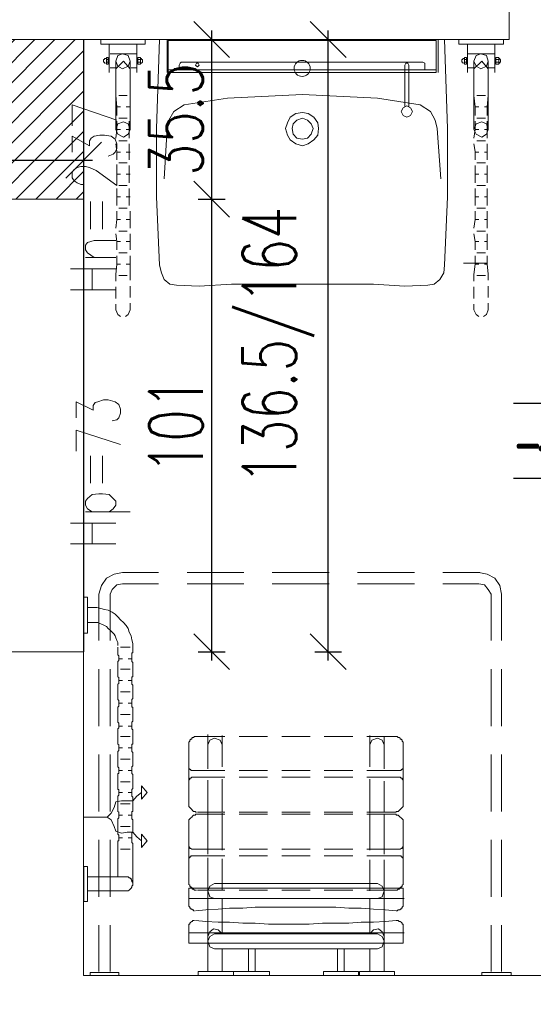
# Model space of a CAD drawing. Header units: millimetres. Extents: x -1096 to 3960, y -1899 to 666.
# Tile 28 of 75: x -14 to 100, y -258 to -38. Entities that reach past the tile are written whole.
import ezdxf

# ---------------------------------------------------------------- set-up
doc = ezdxf.new("R2010")
doc.units = ezdxf.units.MM
doc.layers.add('_pomoc', color=17, linetype='Continuous', plot=False)
for name, color, linetype in [('A-KOMENTWYM', 30, 'Continuous'), ('A-opis', 7, 'Continuous'), ('A-widok', 41, 'Continuous'), ('A-ściany', 140, 'Continuous'), ('C00-00-00', 7, 'Continuous')]:
    doc.layers.add(name, color=color, linetype=linetype)
doc.layers.add('C97-97-97', color=7, linetype='Continuous', true_color=0x979797)
doc.styles.add('Arch-Dim', font='romans.shx', dxfattribs={"width": 0.75})
doc.styles.add('TXT', font='romans.shx', dxfattribs={"width": 0.7})
doc.dimstyles.new('1-50', dxfattribs={"dimtxt": 12, "dimasz": 8, "dimexe": 3, "dimexo": 0, "dimgap": 2, "dimtad": 1, "dimrnd": 0.5, "dimzin": 12, "dimdsep": 46, "dimtxsty": 'TXT', "dimblk": 'OBLIQUE', "dimcen": 0.125, "dimdle": 2, "dimclrd": 256, "dimclre": 256, "dimclrt": 7, "dimazin": 0, "dimtfac": 1, "dimtix": 1, "dimtmove": 1, "dimatfit": 2, "dimfxl": 3, "dimfxlon": 1, "dimtvp": 10, "dimtolj": 1, "dimtzin": 0, "dimarcsym": 0})

# ---------------------------------------------------------------- blocks, each defined once
blk = doc.blocks.new('_Oblique')
at = {"color": 0, "linetype": 'ByBlock', "lineweight": -2}
blk.add_line((-0.5, -0.5), (0.5, 0.5), dxfattribs=at)
blk = doc.blocks.new('*D1498')
at = {"layer": 'A-KOMENTWYM', "lineweight": -2}
for p, q in [((28.62, -181), (28.62, -76)), ((25.62, -78), (31.62, -78)), ((25.62, -179), (31.62, -179))]:
    blk.add_line(p, q, dxfattribs=at)
at = {"layer": 'Defpoints', "color": 0}
for p in [(0, -78), (28.62, -78), (0, -179)]:
    blk.add_point(p, dxfattribs=at)
at = {"layer": 'A-KOMENTWYM', "lineweight": -2, "xscale": 8, "yscale": 8, "zscale": 8}
for p, rotation in [((28.62, -78), 90), ((28.62, -179), 270)]:
    blk.add_blockref('_Oblique', p, dxfattribs=dict(at, rotation=rotation))
at = {"layer": 'A-KOMENTWYM', "color": 7, "insert": (20.62, -128.5), "char_height": 12, "attachment_point": 5, "rotation": 90, "style": 'TXT'}
blk.add_mtext('\\A1;101', dxfattribs=at)
blk = doc.blocks.new('*D1499')
at = {"layer": 'A-KOMENTWYM', "lineweight": -2}
for p, q in [((28.62, -80), (28.62, -40.34)), ((25.62, -42.34), (31.62, -42.34)), ((25.62, -78), (31.62, -78))]:
    blk.add_line(p, q, dxfattribs=at)
at = {"layer": 'Defpoints', "color": 0}
for p in [(0, -42.34), (28.62, -42.34), (0, -78)]:
    blk.add_point(p, dxfattribs=at)
at = {"layer": 'A-KOMENTWYM', "lineweight": -2, "xscale": 8, "yscale": 8, "zscale": 8}
for p, rotation in [((28.62, -42.34), 90), ((28.62, -78), 270)]:
    blk.add_blockref('_Oblique', p, dxfattribs=dict(at, rotation=rotation))
at = {"layer": 'A-KOMENTWYM', "color": 7, "insert": (20.62, -60.17), "char_height": 12, "attachment_point": 5, "rotation": 90, "style": 'TXT'}
blk.add_mtext('\\A1;35.5', dxfattribs=at)
blk = doc.blocks.new('*D1500')
at = {"layer": 'A-KOMENTWYM', "lineweight": -2}
for p, q in [((54.62, -181), (54.62, -40.34)), ((51.62, -42.34), (57.62, -42.34)), ((51.62, -179), (57.62, -179))]:
    blk.add_line(p, q, dxfattribs=at)
at = {"layer": 'Defpoints', "color": 0}
for p in [(0, -42.34), (54.62, -42.34), (0, -179)]:
    blk.add_point(p, dxfattribs=at)
at = {"layer": 'A-KOMENTWYM', "lineweight": -2, "xscale": 8, "yscale": 8, "zscale": 8}
for p, rotation in [((54.62, -42.34), 90), ((54.62, -179), 270)]:
    blk.add_blockref('_Oblique', p, dxfattribs=dict(at, rotation=rotation))
at = {"layer": 'A-KOMENTWYM', "color": 7, "insert": (43.5, -110.67), "char_height": 12, "attachment_point": 5, "rotation": 90, "style": 'TXT'}
blk.add_mtext('\\A1;136.5/164', dxfattribs=at)
blk = doc.blocks.new('*D1510')
at = {"layer": 'A-KOMENTWYM', "lineweight": -2}
for p, q in [((-41, -66.26), (-41, -72.26)), ((0, -66.26), (0, -72.26)), ((-43, -69.26), (2, -69.26))]:
    blk.add_line(p, q, dxfattribs=at)
at = {"layer": 'Defpoints', "color": 0}
for p in [(-41, -42.34), (0, -42.34), (0, -69.26)]:
    blk.add_point(p, dxfattribs=at)
at = {"layer": 'A-KOMENTWYM', "lineweight": -2, "xscale": 8, "yscale": 8, "zscale": 8, "rotation": 180}
blk.add_blockref('_Oblique', (-41, -69.26), dxfattribs=at)
at = {"layer": 'A-KOMENTWYM', "lineweight": -2, "xscale": 8, "yscale": 8, "zscale": 8}
blk.add_blockref('_Oblique', (0, -69.26), dxfattribs=at)
at = {"layer": 'A-KOMENTWYM', "color": 7, "insert": (-20.5, -61.26), "char_height": 12, "attachment_point": 5, "style": 'TXT'}
blk.add_mtext('\\A1;41', dxfattribs=at)

msp = doc.modelspace()

# ---------------------------------------------------------------- hatches: boundary and pattern name
at = {"layer": 'A-ściany', "transparency": 33554687}
h = msp.add_hatch(dxfattribs=at)
h.set_pattern_fill('ANSI31', color=14)
h.paths.add_polyline_path([(-41, -42.336), (0, -42.336), (0, -78.003), (-40.999, -78.003)])

# ---------------------------------------------------------------- linework, layer by layer
at = {"layer": '_pomoc', "lineweight": 0}
for points in [[(7.423, -60.328), (-2.549, -56.943), (-2.549, -61.599)], [(-2.549, -67.527), (-2.549, -63.927), (1.275, -66.046), (1.275, -64.985), (1.687, -64.351), (2.325, -63.927), (3.599, -63.718), (4.649, -63.718), (6.149, -63.927), (7.011, -64.561), (7.423, -65.622), (7.423, -66.679), (7.011, -67.527), (6.561, -67.95), (5.511, -68.374)], [(-0.187, -74.725), (-0.637, -74.725), (-1.462, -74.301), (-2.1, -73.878), (-2.549, -73.24), (-2.549, -71.973), (-2.1, -71.336), (-1.462, -70.912), (-0.637, -70.702), (0.45, -70.702), (1.275, -70.912), (2.774, -71.55), (7.423, -74.935), (7.423, -70.279)], [(1.5, -84.672), (1.5, -78.534)], [(4.237, -84.672), (4.237, -78.534)], [(2.325, -91.023), (0.862, -89.966), (0.45, -89.328), (0.45, -88.271), (0.862, -87.637), (2.325, -87.214), (7.198, -87.214)], [(0.45, -91.023), (7.198, -91.023)], [(-2.962, -93.565), (7.198, -93.565)], [(1.912, -98.221), (1.912, -93.565)], [(-2.962, -98.221), (7.198, -98.221)], [(-1.687, -126.798), (-1.687, -123.198), (2.137, -125.103), (2.137, -124.046), (2.549, -123.412), (3.187, -123.198), (4.462, -122.775), (5.511, -122.775), (7.011, -123.198), (7.836, -123.832), (8.248, -124.893), (8.248, -125.737), (7.836, -126.798), (7.423, -127.221), (6.374, -127.431)], [(8.248, -132.725), (-1.687, -129.55), (-1.687, -134.206)], [(1.5, -141.401), (1.5, -135.263)], [(4.237, -141.401), (4.237, -135.263)], [(1.912, -147.752), (0.862, -147.118), (0.45, -146.271), (0.45, -145.424), (0.862, -144.79), (1.912, -143.943), (3.412, -143.733), (4.237, -143.733), (5.736, -143.943), (6.561, -144.79), (7.198, -145.424), (7.198, -146.271), (6.561, -147.118), (5.736, -147.752)], [(0.45, -147.752), (10.385, -147.752)], [(-2.962, -150.294), (7.198, -150.294)], [(1.912, -154.95), (1.912, -150.294)], [(-2.962, -154.95), (7.198, -154.95)]]:
    msp.add_lwpolyline(points, dxfattribs=at)
at = {"layer": 'A-widok'}
msp.add_line((0, -42.336), (0, -179), dxfattribs=at)
at = {"layer": 'A-ściany', "lineweight": 0}
for points in [[(95.042, -42.336), (95.042, -27.309), (110.076, -27.309), (110.076, 0), (-8, 0), (-8, 6), (-41, 6), (-41, -42.336)], [(-41, -312.653), (0, -312.653), (0, -271.584), (226.939, -271.584), (226.939, -310.111), (263.531, -310.111), (263.531, 0), (213.179, 0), (213.179, -107.324), (229.038, -107.324), (229.038, -251.263), (0, -251.263), (0, -179), (-41, -179)], [(-41, -42.336), (0, -42.336), (0, -78.003), (-40.999, -78.003)]]:
    msp.add_lwpolyline(points, close=True, dxfattribs=at)
at = {"layer": 'C00-00-00', "lineweight": 0}
for points in [[(13.76, -43.393), (13.76, -42.336), (3.81, -42.336), (3.81, -43.393)], [(93.767, -43.393), (93.767, -42.336), (83.819, -42.336), (83.819, -43.393)], [(8.698, -48.897), (9.973, -48.263), (10.385, -47.206), (9.973, -45.935), (8.698, -45.511), (7.611, -45.935), (7.198, -47.206), (7.611, -48.263)], [(88.706, -48.897), (89.981, -48.263), (90.393, -47.206), (89.981, -45.935), (88.706, -45.511), (87.656, -45.935), (87.206, -47.206), (87.656, -48.263)], [(5.511, -47.84), (5.511, -46.358), (5.088, -46.358), (5.088, -47.84)], [(12.71, -47.84), (12.71, -46.358), (12.074, -46.358), (12.074, -47.84)], [(21.37, -49.111), (21.37, -48.053)], [(26.244, -47.416), (24.557, -47.416)], [(25.42, -48.473), (25.607, -48.263), (25.832, -48.053), (25.607, -47.63), (25.195, -47.63), (24.97, -48.053), (25.195, -48.263)], [(71.347, -47.416), (73.034, -47.416)], [(85.519, -47.84), (85.519, -46.358), (85.096, -46.358), (85.096, -47.84)], [(92.718, -47.84), (92.718, -46.358), (92.083, -46.358), (92.083, -47.84)], [(78.771, -49.744), (78.771, -49.11), (18.866, -49.11), (18.866, -49.744)], [(48.889, -66.046), (50.164, -65.622), (51.439, -64.775), (52.301, -63.718), (52.489, -62.233), (52.301, -60.966), (51.439, -59.695), (50.164, -58.847), (48.889, -58.637), (47.427, -58.847), (46.153, -59.695), (45.515, -60.966), (45.103, -62.233), (45.515, -63.718), (46.153, -64.775), (47.427, -65.622)], [(72.172, -59.695), (73.034, -59.271), (73.447, -58.424), (73.034, -57.576), (72.172, -57.153), (71.347, -57.576), (70.935, -58.424), (71.347, -59.271)], [(8.886, -64.141), (9.973, -63.504), (10.385, -62.447), (9.973, -61.176), (8.886, -60.752), (7.611, -61.176), (7.198, -62.447), (7.611, -63.504)], [(48.889, -64.561), (49.977, -64.351), (50.802, -63.504), (51.251, -62.233), (50.802, -61.176), (49.977, -60.328), (48.889, -59.905), (47.652, -60.328), (46.79, -61.176), (46.565, -62.233), (46.79, -63.504), (47.652, -64.351)], [(88.931, -64.141), (89.981, -63.504), (90.393, -62.447), (89.981, -61.176), (88.931, -60.752), (87.656, -61.176), (87.206, -62.447), (87.656, -63.504)], [(0.862, -174.847), (0.862, -166.804), (0.016, -166.804), (0.016, -174.847)], [(12.935, -208.927), (12.935, -211.893), (14.172, -210.412)], [(12.935, -222.687), (12.935, -219.725), (14.172, -221.206)], [(0.862, -234.752), (0.862, -226.92), (0.016, -226.92), (0.016, -234.752)], [(38.317, -250.416), (38.317, -245.336), (36.835, -245.336), (36.835, -250.416)], [(58.225, -250.416), (58.225, -245.336), (56.743, -245.336), (56.743, -250.416)], [(33.443, -251.263), (33.443, -250.417), (25.611, -250.417), (25.611, -251.263)], [(41.504, -251.263), (41.504, -250.417), (33.46, -250.417), (33.46, -251.263)], [(61.412, -251.263), (61.412, -250.417), (53.579, -250.417), (53.579, -251.263)], [(69.435, -251.263), (69.435, -250.417), (61.603, -250.417), (61.603, -251.263)], [(7.836, -251.263), (7.836, -250.629), (1.484, -250.629), (1.484, -251.263)], [(95.492, -251.263), (95.492, -250.629), (88.929, -250.629), (88.929, -251.263)]]:
    msp.add_lwpolyline(points, close=True, dxfattribs=at)
for points in [[(5.736, -43.393), (5.736, -49.744)], [(11.847, -43.393), (11.847, -49.744)], [(48.889, -42.336), (16.946, -42.336), (16.309, -62.233), (16.309, -77.477), (16.946, -92.718), (17.359, -94.408), (17.996, -95.893), (19.271, -96.95), (20.733, -97.16), (25.832, -97.374), (33.03, -96.95), (48.889, -96.95)], [(18.633, -49.744), (18.633, -42.336), (79.183, -42.336), (79.183, -49.744)], [(18.858, -49.744), (18.858, -42.55), (78.771, -42.55), (78.771, -49.744)], [(37.679, -42.336), (22.645, -42.336)], [(49.977, -42.336), (34.942, -42.336)], [(48.889, -42.336), (80.645, -42.336), (81.282, -62.233)], [(85.744, -43.393), (85.744, -49.744)], [(91.893, -43.393), (91.893, -49.744)], [(5.924, -45.511), (11.847, -45.511)], [(85.931, -45.511), (91.893, -45.511)], [(5.099, -46.569), (4.649, -46.569), (4.649, -46.782), (4.462, -46.782), (4.462, -47.416), (4.649, -47.416), (4.649, -47.63), (4.874, -47.63)], [(5.099, -46.782), (5.511, -46.782)], [(5.099, -47.416), (5.511, -47.416)], [(7.198, -55.038), (7.198, -48.897), (8.886, -47.206), (10.385, -48.897)], [(7.198, -47.206), (7.198, -62.447)], [(10.385, -47.206), (10.385, -62.447)], [(12.71, -46.782), (12.072, -46.782)], [(12.71, -47.416), (12.072, -47.416)], [(12.71, -46.569), (12.935, -46.569), (12.935, -46.782), (13.122, -46.782), (13.122, -47.416), (12.935, -47.63), (12.71, -47.63)], [(21.82, -47.416), (21.595, -47.63), (21.37, -48.053)], [(21.82, -47.416), (75.771, -47.416)], [(72.622, -57.366), (72.622, -48.053), (72.397, -47.63), (71.984, -47.63), (71.76, -48.053)], [(71.76, -57.366), (71.76, -48.053)], [(76.221, -48.053), (76.221, -47.63), (75.771, -47.416)], [(76.221, -49.111), (76.221, -48.053)], [(76.221, -48.053), (76.221, -49.111)], [(85.107, -46.569), (84.694, -46.569), (84.694, -46.782), (84.469, -46.782), (84.469, -47.416), (84.694, -47.416), (84.694, -47.63), (84.882, -47.63)], [(85.107, -46.782), (85.519, -46.782)], [(85.107, -47.416), (85.519, -47.416)], [(87.206, -55.038), (87.206, -48.897), (88.931, -47.206), (90.393, -48.897)], [(87.206, -47.206), (87.206, -62.447)], [(90.393, -47.206), (90.393, -62.447)], [(92.718, -46.782), (92.08, -46.782)], [(92.718, -47.416), (92.08, -47.416)], [(92.718, -46.569), (92.942, -46.569), (92.942, -46.782), (93.13, -46.782), (93.13, -47.416), (92.942, -47.416), (92.942, -47.63), (92.718, -47.63)], [(5.924, -48.687), (7.198, -48.687)], [(10.385, -48.897), (10.385, -54.824)], [(10.61, -48.687), (11.847, -48.687)], [(85.931, -48.687), (87.206, -48.687)], [(90.393, -48.687), (91.893, -48.687)], [(90.393, -48.897), (90.393, -54.824)], [(20.133, -58.424), (22.458, -56.943), (32.168, -55.462), (48.889, -54.614)], [(79.82, -73.454), (78.958, -62.233), (78.546, -60.328), (77.496, -58.424), (75.171, -56.943), (65.611, -55.462), (48.889, -54.614)], [(20.133, -58.424), (19.046, -60.328), (18.633, -62.233)], [(18.633, -62.233), (17.996, -73.454)], [(80.645, -92.718), (81.282, -77.477), (81.282, -62.233)], [(89.981, -92.294), (84.882, -92.294)], [(76.858, -97.16), (78.321, -96.95), (79.595, -95.893), (80.458, -94.408)], [(80.458, -94.408), (80.645, -92.718)], [(76.858, -97.16), (71.76, -97.374), (64.786, -96.95), (48.889, -96.95)], [(3.412, -166.168), (4.012, -164.263), (5.099, -162.572), (6.786, -161.725), (8.698, -161.301)], [(8.698, -161.301), (16.721, -161.301)], [(23.095, -161.301), (35.767, -161.301)], [(42.141, -161.301), (54.851, -161.301)], [(61.187, -161.301), (73.897, -161.301)], [(80.233, -161.301), (88.481, -161.301)], [(88.293, -161.301), (90.168, -161.725), (91.893, -162.572), (92.942, -164.263), (93.355, -166.168)], [(5.924, -166.168), (6.374, -165.111), (7.423, -164.053), (8.698, -163.84)], [(16.721, -163.84), (8.698, -163.84)], [(35.767, -163.84), (23.095, -163.84)], [(54.851, -163.84), (42.141, -163.84)], [(73.897, -163.84), (61.187, -163.84)], [(88.293, -163.84), (80.233, -163.84)], [(88.293, -163.84), (89.531, -164.053), (90.393, -165.111), (91.03, -166.168)], [(3.412, -166.168), (3.412, -176.542)], [(5.924, -176.542), (5.924, -166.168)], [(91.03, -176.542), (91.03, -166.168)], [(93.355, -166.168), (93.355, -176.542)], [(11.023, -178.023), (11.023, -177.176), (10.798, -176.328), (10.61, -175.485), (10.16, -174.637), (9.973, -173.79), (9.523, -173.156), (8.886, -172.519), (8.248, -171.885), (7.611, -171.248), (7.011, -170.614), (6.374, -170.191), (5.511, -169.767), (4.649, -169.557), (3.824, -169.343), (2.962, -169.134), (0.862, -169.134)], [(0.862, -172.519), (3.187, -172.519), (3.599, -172.733), (4.237, -172.943), (4.649, -173.156), (5.099, -173.366), (5.511, -173.79), (5.924, -174.214), (6.374, -174.637), (6.786, -175.061), (7.011, -175.485), (7.198, -175.908), (7.423, -176.542), (7.611, -176.966), (7.611, -177.599)], [(7.611, -178.023), (7.611, -179.718), (7.836, -179.927), (7.836, -180.988), (7.611, -181.198), (7.611, -184.584), (7.836, -184.798), (7.836, -186.069), (7.611, -186.279), (7.611, -189.664), (7.836, -189.878), (7.836, -191.149), (7.611, -191.359), (7.611, -194.748), (7.836, -194.958), (7.836, -196.015), (7.611, -196.229), (7.611, -199.614), (7.836, -199.828), (7.836, -201.095), (7.611, -201.309), (7.611, -204.695), (7.836, -204.908), (7.836, -206.176), (7.611, -206.176), (7.611, -209.775), (7.836, -209.775), (7.836, -211.046), (7.611, -211.256), (7.611, -214.645), (7.836, -214.855), (7.836, -216.126), (7.611, -216.34), (7.611, -217.607)], [(10.385, -178.023), (8.248, -178.023)], [(11.023, -178.023), (11.023, -179.294), (10.798, -179.294), (10.798, -181.198), (11.023, -181.412), (11.023, -184.584), (10.798, -184.584), (10.798, -186.279), (11.023, -186.492), (11.023, -189.454), (10.798, -189.664), (10.798, -191.359), (11.023, -191.359), (11.023, -194.534), (10.798, -194.748), (10.798, -196.229), (11.023, -196.439), (11.023, -199.614), (10.798, -199.614), (10.798, -201.309), (11.023, -201.519), (11.023, -204.481), (10.798, -204.695), (10.798, -206.176), (11.023, -206.389), (11.023, -209.561), (10.798, -209.775), (10.798, -211.256), (11.023, -211.469), (11.023, -214.645), (10.798, -214.645), (10.798, -216.34), (11.023, -216.55), (11.023, -217.607)], [(8.698, -180.565), (7.836, -180.565)], [(10.798, -180.565), (9.973, -180.565)], [(3.412, -182.893), (3.412, -195.592)], [(5.924, -195.592), (5.924, -182.893)], [(10.385, -182.893), (8.248, -182.893)], [(91.03, -195.592), (91.03, -182.893)], [(93.355, -182.893), (93.355, -195.592)], [(8.698, -185.431), (7.836, -185.431)], [(10.798, -185.431), (9.973, -185.431)], [(10.385, -187.973), (8.248, -187.973)], [(8.698, -190.511), (7.836, -190.511)], [(10.798, -190.511), (9.973, -190.511)], [(10.385, -193.053), (8.248, -193.053)], [(8.698, -195.592), (7.836, -195.592)], [(10.798, -195.592), (9.973, -195.592)], [(10.385, -197.92), (8.248, -197.92)], [(3.412, -201.943), (3.412, -214.645)], [(5.924, -214.645), (5.924, -201.943)], [(8.698, -200.462), (7.836, -200.462)], [(10.798, -200.462), (9.973, -200.462)], [(91.03, -214.645), (91.03, -201.943)], [(93.355, -201.943), (93.355, -214.645)], [(10.385, -203), (8.248, -203)], [(8.698, -205.542), (7.836, -205.542)], [(10.798, -205.542), (9.973, -205.542)], [(10.385, -208.084), (8.248, -208.084)], [(0, -215.912), (5.286, -215.912), (6.149, -215.065), (6.786, -213.798), (7.198, -212.527), (8.473, -212.313), (11.023, -212.313), (11.847, -211.256), (12.935, -210.412)], [(8.698, -210.412), (7.836, -210.412)], [(10.798, -210.412), (9.973, -210.412)], [(10.385, -212.95), (8.248, -212.95)], [(5.286, -215.912), (6.149, -216.55), (6.786, -218.031), (7.198, -219.092), (8.473, -219.511), (9.748, -219.301), (11.023, -219.301), (11.847, -220.359), (12.935, -221.206)], [(8.698, -215.489), (7.836, -215.489)], [(10.798, -215.489), (9.973, -215.489)], [(7.611, -217.607), (7.611, -219.725), (7.836, -219.935), (7.836, -221.206), (7.611, -221.206), (7.611, -229.248)], [(10.385, -218.031), (8.248, -218.031)], [(11.023, -217.607), (11.023, -219.301), (10.798, -219.511), (10.798, -221.63), (11.023, -221.84), (11.023, -230.733)], [(3.412, -220.992), (3.412, -233.695)], [(5.924, -233.695), (5.924, -220.992)], [(8.698, -220.569), (7.836, -220.569)], [(10.798, -220.569), (9.973, -220.569)], [(91.03, -233.695), (91.03, -220.992)], [(93.355, -220.992), (93.355, -233.695)], [(10.385, -223.111), (8.248, -223.111)], [(0.862, -229.248), (9.973, -229.248), (10.16, -229.462), (10.385, -229.462), (10.385, -229.672), (10.61, -229.672), (10.61, -229.885), (10.798, -230.095), (10.798, -230.309), (11.023, -230.519), (11.023, -231.153), (10.798, -231.366), (10.798, -231.576), (10.61, -231.79), (10.385, -232), (10.16, -232.214), (9.973, -232.424), (0.862, -232.424)], [(29.206, -234.118), (28.156, -233.695), (27.744, -232.424), (28.156, -231.366), (29.206, -230.733)], [(65.611, -230.733), (29.206, -230.733)], [(65.611, -230.733), (66.698, -231.366), (67.111, -232.424), (66.698, -233.695), (65.611, -234.118)], [(24.97, -236.87), (27.332, -236.656), (30.069, -236.447), (32.618, -236.237), (35.58, -236.237), (38.317, -236.023), (56.313, -236.023), (59.275, -236.237), (62.012, -236.237), (64.786, -236.447), (67.335, -236.656), (69.847, -236.87), (70.072, -236.87), (70.297, -236.656), (70.71, -236.656), (70.71, -236.447), (70.935, -236.447), (70.935, -236.237), (71.122, -236.237), (71.122, -236.023), (71.347, -235.813), (71.347, -231.79), (23.507, -231.79), (23.507, -235.813), (23.732, -236.023), (23.732, -236.237), (23.92, -236.237), (23.92, -236.447), (24.145, -236.447), (24.332, -236.656), (24.557, -236.656), (24.557, -236.87), (24.782, -236.87)], [(27.744, -242.584), (27.744, -232.424)], [(67.111, -242.584), (67.111, -232.424)], [(23.507, -234.118), (71.572, -234.118)], [(65.611, -234.118), (29.206, -234.118)], [(30.931, -241.95), (30.931, -234.118)], [(63.924, -241.95), (63.924, -234.118)], [(24.97, -238.988), (27.332, -239.198), (30.069, -239.408), (32.618, -239.408), (35.58, -239.622), (38.317, -239.622), (41.279, -239.832), (50.389, -239.832), (53.351, -239.622), (59.275, -239.622), (62.012, -239.408), (64.786, -239.408), (67.335, -239.198), (69.847, -238.988), (70.297, -238.988), (70.485, -239.198), (70.71, -239.198), (70.935, -239.408), (71.122, -239.622), (71.122, -239.832), (71.347, -239.832), (71.347, -244.069), (23.507, -244.069), (23.507, -239.832), (23.732, -239.832), (23.732, -239.622), (23.92, -239.408), (24.145, -239.198), (24.332, -239.198), (24.332, -238.988), (24.782, -238.988)], [(3.412, -240.046), (3.412, -250.416)], [(5.924, -250.416), (5.924, -240.046)], [(23.507, -241.74), (71.572, -241.74)], [(27.744, -242.584), (28.156, -241.527), (29.019, -240.893), (30.069, -241.103), (30.931, -241.95)], [(27.744, -242.584), (28.156, -241.527), (29.019, -240.893), (30.069, -241.103), (30.931, -241.95)], [(63.924, -241.95), (64.786, -241.103), (65.836, -240.893), (66.698, -241.527), (67.111, -242.584)], [(63.924, -241.95), (64.786, -241.103), (65.836, -240.893), (66.698, -241.527), (67.111, -242.584)], [(91.03, -250.416), (91.03, -240.046)], [(93.355, -240.046), (93.355, -250.416)], [(29.206, -245.336), (28.156, -244.912), (27.744, -243.645), (28.156, -242.584), (29.206, -241.95)], [(27.744, -242.584), (27.744, -250.416)], [(27.744, -242.584), (27.744, -243.645)], [(29.206, -245.336), (28.156, -244.912), (27.744, -243.645)], [(29.206, -241.95), (65.611, -241.95)], [(65.611, -241.95), (66.698, -242.584), (67.111, -243.645), (66.698, -244.912), (65.611, -245.336)], [(67.111, -243.645), (66.698, -244.912), (65.611, -245.336)], [(67.111, -250.416), (67.111, -242.584)], [(67.111, -243.645), (67.111, -242.584)], [(29.206, -245.336), (65.611, -245.336)], [(30.931, -250.416), (30.931, -245.336)], [(63.924, -245.336), (63.924, -250.416)], [(22.645, -251.263), (37.679, -251.263)], [(34.942, -251.263), (49.977, -251.263)]]:
    msp.add_lwpolyline(points, dxfattribs=at)
msp.add_circle((48.814, -48.794), 1.799, dxfattribs=at)
at = {"layer": 'C97-97-97', "lineweight": 0}
for points in [[(7.198, -51.225), (7.198, -48.897)], [(10.385, -48.897), (10.385, -51.225)], [(87.206, -51.225), (87.206, -48.897)], [(90.393, -48.897), (90.393, -51.225)], [(7.423, -57.366), (7.198, -54.824), (7.198, -52.496)], [(10.385, -52.496), (10.385, -57.366)], [(87.431, -57.366), (87.206, -54.824), (87.206, -52.496)], [(90.393, -52.496), (90.393, -54.824), (90.168, -57.366)], [(9.748, -54.824), (7.836, -54.824)], [(89.756, -54.824), (87.844, -54.824)], [(8.248, -57.366), (7.423, -57.366)], [(7.423, -57.366), (7.423, -59.271)], [(10.385, -57.366), (9.523, -57.366)], [(10.385, -59.271), (10.385, -57.366)], [(88.293, -57.366), (87.431, -57.366)], [(87.431, -57.366), (87.431, -59.271)], [(90.168, -57.366), (89.531, -57.366)], [(90.168, -59.271), (90.168, -57.366)], [(7.423, -60.542), (7.423, -62.447)], [(9.748, -59.905), (7.836, -59.905)], [(10.16, -62.447), (10.16, -60.542)], [(87.431, -60.542), (87.431, -62.447)], [(89.756, -59.905), (87.844, -59.905)], [(90.168, -62.447), (90.168, -60.542)], [(7.423, -62.447), (7.198, -64.351)], [(8.248, -62.447), (7.423, -62.447)], [(10.385, -62.447), (9.523, -62.447)], [(10.16, -64.351), (10.16, -62.447)], [(87.431, -62.447), (87.206, -64.351)], [(88.293, -62.447), (87.431, -62.447)], [(90.168, -62.447), (89.531, -62.447)], [(90.168, -64.351), (90.168, -62.447)], [(7.198, -65.622), (7.423, -67.313)], [(9.748, -64.985), (7.836, -64.985)], [(10.16, -67.527), (10.16, -65.622)], [(87.206, -65.622), (87.431, -67.313)], [(89.756, -64.985), (87.844, -64.985)], [(90.168, -67.527), (90.168, -65.622)], [(7.423, -67.313), (7.423, -69.221)], [(8.248, -67.527), (7.423, -67.527)], [(10.385, -67.527), (9.523, -67.527)], [(10.16, -69.221), (10.16, -67.527)], [(87.431, -67.313), (87.431, -69.221)], [(88.293, -67.527), (87.431, -67.527)], [(90.168, -67.527), (89.531, -67.527)], [(90.168, -69.221), (90.168, -67.527)], [(9.748, -69.855), (7.836, -69.855)], [(89.756, -69.855), (87.844, -69.855)], [(7.423, -70.489), (7.423, -72.397)], [(8.248, -72.397), (7.423, -72.397)], [(7.423, -72.397), (7.423, -74.301)], [(10.385, -72.397), (9.523, -72.397)], [(10.16, -72.397), (10.16, -70.489)], [(10.16, -74.301), (10.16, -72.397)], [(87.431, -70.489), (87.431, -72.397)], [(88.293, -72.397), (87.431, -72.397)], [(87.431, -72.397), (87.431, -74.301)], [(90.168, -72.397), (89.531, -72.397)], [(90.168, -72.397), (90.168, -70.489)], [(90.168, -74.301), (90.168, -72.397)], [(7.423, -75.569), (7.423, -77.477)], [(9.748, -74.935), (7.836, -74.935)], [(10.16, -77.477), (10.16, -75.569)], [(87.431, -75.569), (87.431, -77.477)], [(89.756, -74.935), (87.844, -74.935)], [(90.168, -77.477), (90.168, -75.569)], [(8.248, -77.477), (7.423, -77.477)], [(7.423, -77.477), (7.423, -79.382)], [(10.385, -77.477), (9.523, -77.477)], [(10.16, -79.382), (10.16, -77.477)], [(88.293, -77.477), (87.431, -77.477)], [(87.431, -77.477), (87.431, -79.382)], [(90.168, -77.477), (89.531, -77.477)], [(90.168, -79.382), (90.168, -77.477)], [(7.423, -80.653), (7.423, -82.557)], [(9.748, -80.015), (7.836, -80.015)], [(10.385, -82.557), (10.385, -80.653)], [(87.431, -80.653), (87.431, -82.557)], [(89.756, -80.015), (87.844, -80.015)], [(90.168, -82.557), (90.168, -80.653)], [(7.423, -82.557), (7.198, -84.462)], [(8.248, -82.557), (7.423, -82.557)], [(10.385, -82.557), (9.523, -82.557)], [(10.385, -84.462), (10.385, -82.557)], [(87.431, -82.557), (87.206, -84.462)], [(88.293, -82.557), (87.431, -82.557)], [(90.168, -82.557), (89.531, -82.557)], [(90.168, -84.462), (90.168, -82.557)], [(9.748, -85.095), (7.836, -85.095)], [(89.756, -85.095), (87.844, -85.095)], [(7.198, -85.733), (7.423, -87.424)], [(8.248, -87.424), (7.423, -87.424)], [(7.423, -87.424), (7.423, -89.328)], [(10.385, -87.424), (9.523, -87.424)], [(10.385, -87.424), (10.385, -85.733)], [(10.385, -89.328), (10.385, -87.424)], [(87.206, -85.733), (87.431, -87.424)], [(88.293, -87.424), (87.431, -87.424)], [(87.431, -87.424), (87.431, -89.328)], [(90.168, -87.424), (89.531, -87.424)], [(90.168, -87.424), (90.168, -85.733)], [(90.168, -89.328), (90.168, -87.424)], [(9.748, -89.966), (7.836, -89.966)], [(89.756, -89.966), (87.844, -89.966)], [(7.423, -90.599), (7.423, -92.504)], [(10.385, -92.504), (10.385, -90.599)], [(87.431, -90.599), (87.431, -92.504)], [(90.168, -92.504), (90.168, -90.599)], [(7.198, -96.317), (7.198, -94.832), (7.423, -92.504)], [(8.248, -92.504), (7.423, -92.504)], [(10.385, -92.504), (9.523, -92.504)], [(10.385, -92.504), (10.385, -96.103)], [(87.206, -96.317), (87.206, -94.832), (87.431, -92.504)], [(88.293, -92.504), (87.431, -92.504)], [(90.168, -92.504), (89.531, -92.504)], [(90.168, -92.504), (90.393, -94.622), (90.393, -96.103)], [(9.748, -95.046), (7.836, -95.046)], [(89.756, -95.046), (87.844, -95.046)], [(7.198, -100.126), (7.198, -97.584)], [(10.385, -97.374), (10.385, -99.912)], [(87.206, -100.126), (87.206, -97.584)], [(90.393, -97.374), (90.393, -99.912)], [(7.198, -102.664), (7.198, -101.397)], [(7.198, -102.664), (7.611, -103.725), (8.248, -104.149)], [(9.335, -104.149), (9.973, -103.725), (10.385, -102.664)], [(10.385, -101.183), (10.385, -102.664)], [(87.206, -102.664), (87.206, -101.397)], [(87.206, -102.664), (87.656, -103.725), (88.293, -104.149)], [(89.343, -104.149), (89.981, -103.725), (90.393, -102.664)], [(90.393, -101.183), (90.393, -102.664)], [(27.744, -204.481), (27.744, -197.5)], [(30.931, -197.71), (30.931, -204.695)], [(63.924, -204.695), (63.924, -197.71)], [(31.531, -197.92), (24.782, -197.92), (24.557, -198.134), (24.332, -198.134), (24.145, -198.344), (24.145, -198.557), (23.92, -198.557), (23.732, -198.767), (23.732, -198.977), (23.507, -199.191), (23.507, -205.118), (23.732, -205.118), (23.732, -205.332), (23.92, -205.332), (23.92, -205.542), (24.332, -205.542)], [(27.744, -199.828), (28.156, -198.767), (29.206, -198.344), (30.481, -198.767), (30.931, -199.828)], [(27.744, -199.828), (27.744, -205.118)], [(30.931, -204.271), (30.931, -199.828)], [(41.091, -197.92), (34.718, -197.92)], [(50.614, -197.92), (44.24, -197.92)], [(60.137, -197.92), (53.763, -197.92)], [(63.286, -205.542), (70.935, -205.542), (70.935, -205.332), (71.122, -205.332), (71.122, -205.118), (71.347, -205.118), (71.347, -199.191), (71.122, -198.977), (71.122, -198.767), (70.935, -198.557), (70.71, -198.557), (70.71, -198.344), (70.485, -198.134), (70.297, -198.134), (70.072, -197.92), (63.286, -197.92)], [(63.924, -199.828), (64.374, -198.767), (65.611, -198.344), (66.698, -198.767), (67.111, -199.828)], [(63.924, -199.828), (63.924, -204.271)], [(67.111, -197.92), (67.111, -204.695)], [(67.111, -205.118), (67.111, -199.828)], [(23.507, -202.79), (23.507, -209.775)], [(71.347, -210.412), (71.347, -203.214)], [(24.332, -205.542), (31.531, -205.542)], [(34.718, -205.542), (41.091, -205.542)], [(44.24, -205.542), (50.614, -205.542)], [(53.763, -205.542), (60.137, -205.542)], [(31.531, -207.023), (24.145, -207.023), (23.92, -207.233), (23.732, -207.233), (23.732, -207.447), (23.507, -207.66), (23.507, -213.588), (23.732, -213.798), (23.92, -214.008), (24.145, -214.221), (24.332, -214.431), (24.557, -214.645), (24.97, -214.645), (24.97, -214.855), (25.195, -214.855)], [(27.744, -214.645), (27.744, -207.66)], [(27.744, -208.294), (27.744, -214.645)], [(30.931, -213.798), (30.931, -207.447)], [(30.931, -207.87), (30.931, -214.855)], [(41.091, -207.023), (34.718, -207.023)], [(50.614, -207.023), (44.24, -207.023)], [(60.137, -207.023), (53.763, -207.023)], [(63.286, -214.855), (69.847, -214.855), (69.847, -214.645), (70.297, -214.645), (70.485, -214.431), (70.71, -214.221), (70.935, -214.008), (71.122, -213.798), (71.347, -213.588), (71.347, -207.66), (71.122, -207.447), (71.122, -207.233), (70.935, -207.233), (70.71, -207.023), (63.286, -207.023)], [(63.924, -207.447), (63.924, -213.798)], [(63.924, -215.065), (63.924, -207.87)], [(67.111, -207.87), (67.111, -214.855)], [(67.111, -214.645), (67.111, -208.294)], [(31.531, -215.279), (24.97, -215.279), (24.97, -215.489), (24.557, -215.489), (24.332, -215.702), (24.145, -215.912), (23.92, -216.126), (23.732, -216.34), (23.507, -216.55), (23.507, -222.477), (23.732, -222.687), (23.732, -222.901), (23.92, -222.901), (24.145, -223.111), (24.332, -223.111)], [(25.42, -214.855), (31.531, -214.855)], [(27.744, -221.84), (27.744, -214.855)], [(30.931, -215.065), (30.931, -222.053)], [(34.718, -214.855), (41.091, -214.855)], [(41.091, -215.279), (34.718, -215.279)], [(44.24, -214.855), (50.614, -214.855)], [(50.614, -215.279), (44.24, -215.279)], [(53.763, -214.855), (60.137, -214.855)], [(60.137, -215.279), (53.763, -215.279)], [(63.286, -223.111), (70.71, -223.111), (70.935, -222.901), (71.122, -222.901), (71.122, -222.687), (71.347, -222.477), (71.347, -216.55), (71.122, -216.34), (70.935, -216.126), (70.71, -215.912), (70.485, -215.702), (70.297, -215.489), (69.847, -215.489), (69.847, -215.279), (63.286, -215.279)], [(63.924, -222.263), (63.924, -215.279)], [(67.111, -215.279), (67.111, -222.263)], [(30.931, -223.321), (30.931, -216.973)], [(63.924, -216.973), (63.924, -223.321)], [(27.744, -217.817), (27.744, -224.168)], [(67.111, -224.168), (67.111, -217.817)], [(23.507, -220.359), (23.507, -227.344)], [(71.347, -227.981), (71.347, -220.569)], [(24.332, -223.111), (31.531, -223.111)], [(34.718, -223.111), (41.091, -223.111)], [(44.24, -223.111), (50.614, -223.111)], [(53.763, -223.111), (60.137, -223.111)], [(31.531, -224.592), (23.92, -224.592), (23.92, -224.805), (23.732, -224.805), (23.732, -225.015), (23.507, -225.015), (23.507, -230.943), (23.732, -231.153), (23.732, -231.366), (23.92, -231.576), (24.145, -231.576), (24.145, -231.79), (24.332, -232), (24.557, -232), (24.782, -232.214), (25.195, -232.214)], [(27.744, -232.214), (27.744, -225.015)], [(30.931, -225.229), (30.931, -232.214)], [(41.091, -224.592), (34.718, -224.592)], [(50.614, -224.592), (44.24, -224.592)], [(60.137, -224.592), (53.763, -224.592)], [(63.286, -232.214), (70.072, -232.214), (70.297, -232), (70.485, -232), (70.71, -231.79), (70.71, -231.576), (70.935, -231.576), (71.122, -231.366), (71.122, -231.153), (71.347, -230.943), (71.347, -225.015), (71.122, -225.015), (71.122, -224.805), (70.935, -224.805), (70.935, -224.592), (63.286, -224.592)], [(63.924, -232.424), (63.924, -225.439)], [(67.111, -225.439), (67.111, -232.214)], [(27.744, -227.344), (27.744, -232.424)], [(30.931, -230.733), (30.931, -226.496)], [(63.924, -226.496), (63.924, -230.733)], [(67.111, -232.424), (67.111, -227.344)], [(25.42, -232.214), (31.531, -232.214)], [(34.718, -232.214), (41.091, -232.214)], [(44.24, -232.214), (50.614, -232.214)], [(53.763, -232.214), (60.137, -232.214)]]:
    msp.add_lwpolyline(points, dxfattribs=at)

# ---------------------------------------------------------------- texts
at = {"layer": 'A-opis', "color": 52, "insert": (130.842, -131.909), "char_height": 12, "width": 129.01457, "attachment_point": 5, "style": 'Arch-Dim'}
msp.add_mtext('\\pxt4;{\\L\\O-ŁAZIENKA-}', dxfattribs=at)

# ---------------------------------------------------------------- dimensions: what is measured, and where the dimension line sits
at = {"layer": 'A-KOMENTWYM'}
for base, p1, p2, picture, middle in [((28.623, -42.336), (0, -78.003), (0, -42.336), '*D1499', (20.623, -60.169)), ((28.623, -78.003), (0, -179), (0, -78.003), '*D1498', (20.623, -128.502))]:
    dim = msp.add_linear_dim(base=base, p1=p1, p2=p2, angle=90, dimstyle='1-50', dxfattribs=at)
    dim.commit()
    dim.dimension.update_dxf_attribs({"geometry": picture, "text_midpoint": middle})
dim = msp.add_linear_dim(base=(54.622, -42.336), p1=(0, -179), p2=(0, -42.336), angle=90, text='<>/164', dimstyle='1-50', dxfattribs=at)
dim.commit()
dim.dimension.update_dxf_attribs({"geometry": '*D1500', "text_midpoint": (43.502, -110.668)})
dim = msp.add_linear_dim(base=(0, -69.261), p1=(-40.999, -42.336), p2=(0, -42.336), dimstyle='1-50', override={"dimtxt": 12}, dxfattribs=at)
dim.commit()
dim.dimension.update_dxf_attribs({"geometry": '*D1510', "text_midpoint": (-20.5, -61.261)})

doc.saveas('drawing.dxf')
